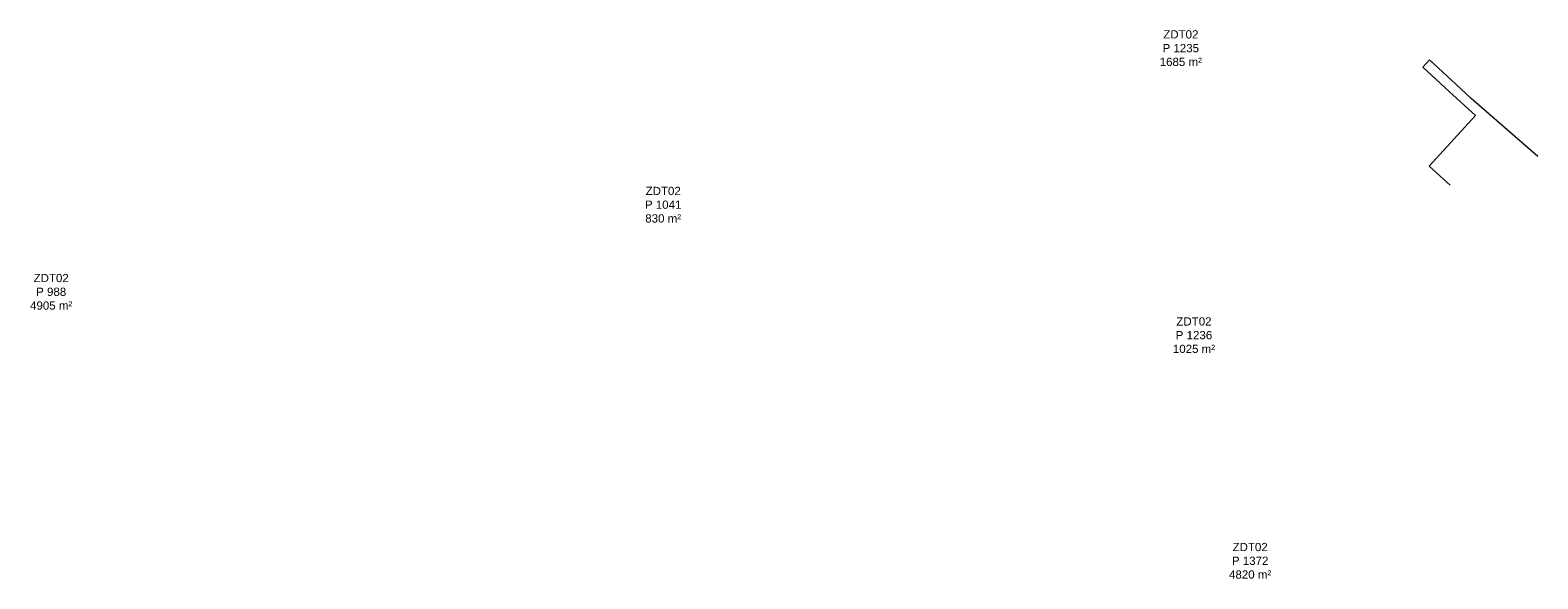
# Model space of a CAD drawing. Header units: metres. Extents: x 102852 to 106916, y 385458 to 392749.
# Tile 4 of 59: x 104842 to 105007, y 387970 to 388030. Entities that reach past the tile are written whole.
import ezdxf

# ---------------------------------------------------------------- set-up
doc = ezdxf.new("R2010")
doc.units = ezdxf.units.M
for name, color, linetype, lineweight in [('B-WE-KG-GRENS-T18', 10, 'Continuous', 13), ('B-WE-OG-TOPOGRAFIE_BEBOUWING-G', 8, 'Continuous', 13), ('X-XX-AL-VERWIJZING-G', 7, 'Continuous', 13)]:
    doc.layers.add(name, color=color, linetype=linetype, lineweight=lineweight)
doc.styles.add('NLCS-ISO-T25', font='NLCS-ISO.ttf')

# ---------------------------------------------------------------- blocks, each defined once
blk = doc.blocks.new('kadata_1')
at = {"layer": 'B-WE-OG-TOPOGRAFIE_BEBOUWING-G', "flags": 128}
for points in [[(104995.261, 388026.527), (104994.52, 388025.714)], [(104994.52, 388025.714), (104997.423, 388023.066)], [(104998.14, 388023.852), (104995.261, 388026.527)], [(105007.093, 388015.959), (104999.8, 388022.31), (104998.14, 388023.852)], [(104997.423, 388023.066), (105000.289, 388020.452)], [(105000.289, 388020.452), (104995.239, 388014.914), (104997.5, 388012.85)]]:
    blk.add_lwpolyline(points, dxfattribs=at)
at = {"layer": 'B-WE-KG-GRENS-T18', "char_height": 0.9, "attachment_point": 5, "style": 'NLCS-ISO-T25'}
for s, insert in [('\\fArial|b0|i0|c00|p39;ZDT02\\PP 1235\\P1685 m²', (104968.102, 388027.79)), ('\\fArial|b0|i0|c00|p39;ZDT02\\PP 1041\\P830 m²', (104911.575, 388010.695)), ('\\fArial|b0|i0|c00|p39;ZDT02\\PP 988\\P4905 m²', (104844.742, 388001.186)), ('\\fArial|b0|i0|c00|p39;ZDT02\\PP 1236\\P1025 m²', (104969.54, 387996.452)), ('\\fArial|b0|i0|c00|p39;ZDT02\\PP 1372\\P4820 m²', (104975.676, 387971.817))]:
    blk.add_mtext(s, dxfattribs=dict(at, insert=insert))
blk = doc.blocks.new('kadata_2')
at = {"layer": 'B-WE-OG-TOPOGRAFIE_BEBOUWING-G', "flags": 128}
for points in [[(104995.261, 388026.527), (104994.52, 388025.714)], [(104994.52, 388025.714), (104997.423, 388023.066)], [(104998.14, 388023.852), (104995.261, 388026.527)], [(105007.093, 388015.959), (104999.8, 388022.31), (104998.14, 388023.852)], [(104997.423, 388023.066), (105000.289, 388020.452)], [(105000.289, 388020.452), (104995.239, 388014.914), (104997.5, 388012.85)]]:
    blk.add_lwpolyline(points, dxfattribs=at)
at = {"layer": 'B-WE-KG-GRENS-T18', "char_height": 0.9, "attachment_point": 5, "style": 'NLCS-ISO-T25'}
for s, insert in [('\\fArial|b0|i0|c00|p39;ZDT02\\PP 1235\\P1685 m²', (104968.102, 388027.79)), ('\\fArial|b0|i0|c00|p39;ZDT02\\PP 1041\\P830 m²', (104911.575, 388010.695)), ('\\fArial|b0|i0|c00|p39;ZDT02\\PP 988\\P4905 m²', (104844.742, 388001.186)), ('\\fArial|b0|i0|c00|p39;ZDT02\\PP 1236\\P1025 m²', (104969.54, 387996.452)), ('\\fArial|b0|i0|c00|p39;ZDT02\\PP 1372\\P4820 m²', (104975.676, 387971.817))]:
    blk.add_mtext(s, dxfattribs=dict(at, insert=insert))

msp = doc.modelspace()

# ---------------------------------------------------------------- block references
at = {"layer": 'X-XX-AL-VERWIJZING-G', "rotation": 360}
for name in ['kadata_1', 'kadata_2']:
    msp.add_blockref(name, (0, 0), dxfattribs=at)

doc.saveas('drawing.dxf')
